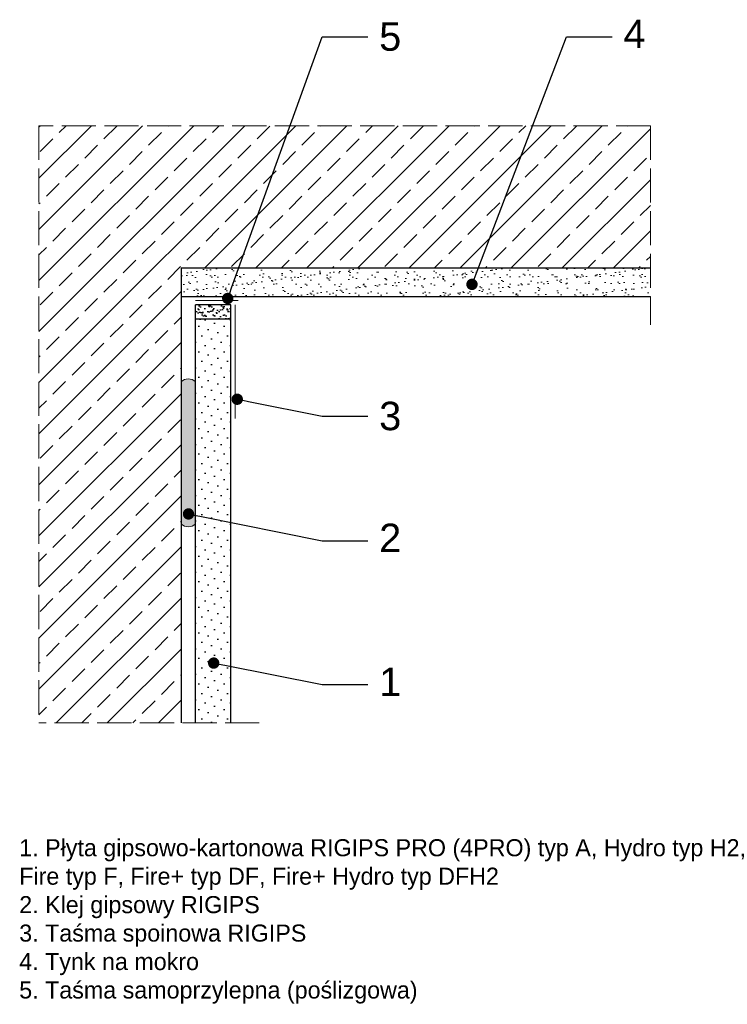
# Model space of a CAD drawing. Header units: millimetres. Extents: x 2193 to 2442, y 1065 to 1411.
import ezdxf
from ezdxf import colors
from ezdxf.entities.mleader import LeaderData, LeaderLine
from ezdxf.math import Vec2, Vec3

# ---------------------------------------------------------------- set-up
doc = ezdxf.new("R2010")
doc.units = ezdxf.units.MM
doc.linetypes.add('ACAD_ISO02W100', pattern=[15, 12, -3])
for name, color, linetype, lineweight in [('_RIGIPS AKCESORIA', 7, 'Continuous', 18), ('_RIGIPS G-K', 7, 'Continuous', 25), ('KRESKOWANIE', 7, 'Continuous', 9), ('OPISY', 7, 'Continuous', 9), ('PRZERYWANA', 7, 'ACAD_ISO02W100', 9)]:
    doc.layers.add(name, color=color, linetype=linetype, lineweight=lineweight)
doc.styles.get("Standard").update_dxf_attribs({"font": 'arial.ttf'})

# ---------------------------------------------------------------- blocks, each defined once
blk = doc.blocks.new('_Dot')
at = {"color": 0, "linetype": 'ByBlock', "lineweight": -2}
blk.add_line((-0.5, 0), (-1, 0), dxfattribs=at)
at = {"color": 0, "linetype": 'ByBlock', "const_width": 0.5}
blk.add_lwpolyline([(-0.25, 0, 1), (0.25, 0, 1)], format="xyb", close=True, dxfattribs=at)

msp = doc.modelspace()

# ---------------------------------------------------------------- hatches: boundary and pattern name
at = {"layer": '_RIGIPS G-K'}
h = msp.add_hatch(dxfattribs=at)
h.set_pattern_fill('AR-SAND', color=256, scale=0.05, angle=180, style=0)
h.set_pattern_definition([(217.5, (3854.0498, 2745.2575), (0.0800016, -2.4470662), [0, -1.9304, 0, -2.159, 0, -2.06375]), (187.5, (3854.0498, 2745.2575), (-2.2476164, -3.5841255), [0, -1.0414, 0, -1.7399, 0, -0.66675]), (147.5, (3855.612, 2745.2575), (-3.9549619, -0.007186), [0, -0.635, 0, -2.286, 0, -2.9845]), (137.5, (3855.612, 2745.2575), (-3.817782, -1.1146466), [0, -0.3175, 0, -1.4986, 0, -1.7145])])
h.paths.add_polyline_path([(2254.77, 1306.13), (2267.27, 1306.13), (2267.27, 1311.13), (2254.77, 1311.13)])
h = msp.add_hatch(dxfattribs=at)
h.set_pattern_fill('DOTS', color=256, scale=2, angle=225, style=0)
h.set_pattern_definition([(225, (-47.5, -3), (1.122532, -3.367596), [0, -3.175])])
h.paths.add_polyline_path([(2254.77, 1164.13), (2267.27, 1164.13), (2267.27, 1306.13), (2254.77, 1306.13)])
at = {"layer": 'KRESKOWANIE'}
h = msp.add_hatch(dxfattribs=at)
h.set_pattern_fill('ANSI33', color=256, scale=2, style=0)
h.paths.add_polyline_path([(2414.77, 1374.13), (2199.77, 1374.13), (2199.77, 1164.13), (2249.77, 1164.13), (2249.77, 1324.13), (2414.77, 1324.13)])
h = msp.add_hatch(dxfattribs=at)
h.set_pattern_fill('AR-SAND', color=256, scale=0.1, style=0)
h.paths.add_polyline_path([(2249.77, 1324.13), (2249.77, 1314.13), (2414.77, 1314.13), (2414.77, 1324.13)])
msp.add_hatch(color=256, dxfattribs=at).paths.add_polyline_path([(2254.77, 1284.13, 0.4), (2249.77, 1284.13), (2249.77, 1234.13, 0.4), (2254.77, 1234.13)])

# ---------------------------------------------------------------- linework, layer by layer
for p, q in [((2249.77, 1324.13), (2249.77, 1164.13)), ((2249.77, 1324.13), (2414.77, 1324.13)), ((2249.77, 1314.13), (2414.77, 1314.13))]:
    msp.add_line(p, q)
at = {"layer": '_RIGIPS AKCESORIA'}
for p, q in [((2254.77, 1312.63), (2269.77, 1312.63)), ((2268.77, 1311.13), (2268.77, 1271.13))]:
    msp.add_line(p, q, dxfattribs=at)
at = {"layer": '_RIGIPS G-K'}
for p, q in [((2254.77, 1164.13), (2254.77, 1311.13)), ((2267.27, 1311.13), (2254.77, 1311.13)), ((2267.27, 1164.13), (2267.27, 1311.13)), ((2267.27, 1306.13), (2254.77, 1306.13))]:
    msp.add_line(p, q, dxfattribs=at)
at = {"layer": 'KRESKOWANIE'}
for centre, start, end in [((2252.27, 1281.5), 46.3972, 133.6028), ((2252.27, 1236.75), 226.3972, 313.6028)]:
    msp.add_arc(centre, 3.63, start, end, dxfattribs=at)
at = {"layer": 'PRZERYWANA'}
for p, q in [((2414.77, 1374.13), (2199.77, 1374.13)), ((2199.77, 1374.13), (2199.77, 1164.13)), ((2414.77, 1374.13), (2414.77, 1304.13)), ((2277.27, 1164.13), (2199.77, 1164.13))]:
    msp.add_line(p, q, dxfattribs=at)

# ---------------------------------------------------------------- texts
at = {"insert": (2192.83, 1123.28), "char_height": 6, "width": 262.0514, "attachment_point": 1}
msp.add_mtext('1. Płyta gipsowo-kartonowa RIGIPS PRO (4PRO) typ A, Hydro typ H2, Fire typ F, Fire+ typ DF, Fire+ Hydro typ DFH2\\P2. Klej gipsowy RIGIPS \\P3. Taśma spoinowa RIGIPS\\P4. Tynk na mokro\\P5. Taśma samoprzylepna (poślizgowa)', dxfattribs=at)

# ---------------------------------------------------------------- leaders
at = {"layer": 'OPISY'}
ml = msp.add_multileader_mtext('Standard', dxfattribs=at)
ml.set_content('5', color=256)
ml.set_leader_properties()
ml.set_arrow_properties(name='DOT')
ml.build(insert=Vec2(0, 0))
ctx = ml.context
ctx.base_point, ctx.char_height, ctx.landing_gap_size, ctx.plane_origin = Vec3(2315.41, 1405.39), 10, 4, Vec3(2122.82, 1549.05)
notes = []
notes.append((ctx, [(0, (1, 1, 0), (2299.41, 1405.39), (1, 0), 16, [(0, [(2266.17, 1313.38)], 0, [])])]))
ctx.mtext.insert, ctx.mtext.flow_direction = Vec3(2319.41, 1410.47), 5
ml = msp.add_multileader_mtext('Standard', dxfattribs=at)
ml.set_content('4', color=256)
ml.set_leader_properties()
ml.set_arrow_properties(name='DOT')
ml.build(insert=Vec2(0, 0))
ctx = ml.context
ctx.base_point, ctx.char_height, ctx.landing_gap_size, ctx.plane_origin = Vec3(2401.29, 1405.39), 10, 4, Vec3(2208.7, 1549.05)
notes.append((ctx, [(0, (1, 1, 0), (2385.29, 1405.39), (1, 0), 16, [(0, [(2352.05, 1318.34)], 0, [])])]))
ctx.mtext.insert, ctx.mtext.flow_direction = Vec3(2405.29, 1411.39), 5
ml = msp.add_multileader_mtext('Standard', dxfattribs=at)
ml.set_content('3', color=256)
ml.set_leader_properties()
ml.set_arrow_properties(name='DOT')
ml.build(insert=Vec2(0, 0))
ctx = ml.context
ctx.base_point, ctx.char_height, ctx.landing_gap_size, ctx.plane_origin = Vec3(2315.41, 1271.99), 10, 4, Vec3(2122.82, 1415.65)
notes.append((ctx, [(0, (1, 1, 0), (2299.41, 1271.99), (1, 0), 16, [(0, [(2269.49, 1277.96)], 0, [])])]))
ctx.mtext.insert, ctx.mtext.flow_direction = Vec3(2319.41, 1277.07), 5
ml = msp.add_multileader_mtext('Standard', dxfattribs=at)
ml.set_content('2', color=256)
ml.set_leader_properties()
ml.set_arrow_properties(name='DOT')
ml.build(insert=Vec2(0, 0))
ctx = ml.context
ctx.base_point, ctx.char_height, ctx.landing_gap_size, ctx.plane_origin = Vec3(2315.41, 1228.22), 10, 4, Vec3(2122.82, 1371.88)
notes.append((ctx, [(0, (1, 1, 0), (2299.41, 1228.22), (1, 0), 16, [(0, [(2252.37, 1237.63)], 0, [])])]))
ctx.mtext.insert, ctx.mtext.flow_direction = Vec3(2319.41, 1234.22), 5
ml = msp.add_multileader_mtext('Standard', dxfattribs=at)
ml.set_content('1', color=256)
ml.set_leader_properties()
ml.set_arrow_properties(name='DOT')
ml.build(insert=Vec2(0, 0))
ctx = ml.context
ctx.base_point, ctx.char_height, ctx.landing_gap_size, ctx.plane_origin = Vec3(2315.41, 1177.62), 10, 4, Vec3(2122.82, 1321.28)
notes.append((ctx, [(0, (1, 1, 0), (2299.41, 1177.62), (1, 0), 16, [(0, [(2261.22, 1185.19)], 0, [])])]))
ctx.mtext.insert, ctx.mtext.flow_direction = Vec3(2319.41, 1183.62), 5
for ctx, leaders in notes:
    for number, flags, end, landing, length, lines in leaders:
        leader = LeaderData()
        leader.index, (leader.has_last_leader_line, leader.has_dogleg_vector, leader.attachment_direction) = number, flags
        leader.last_leader_point, leader.dogleg_vector, leader.dogleg_length = Vec3(end), Vec3(landing), length
        for number, points, colour, breaks in lines:
            line = LeaderLine()
            line.index, line.vertices, line.color, line.breaks = number, Vec3.list(points), colors.encode_raw_color(colour), breaks
            leader.lines.append(line)
        ctx.leaders.append(leader)

doc.saveas('drawing.dxf')
